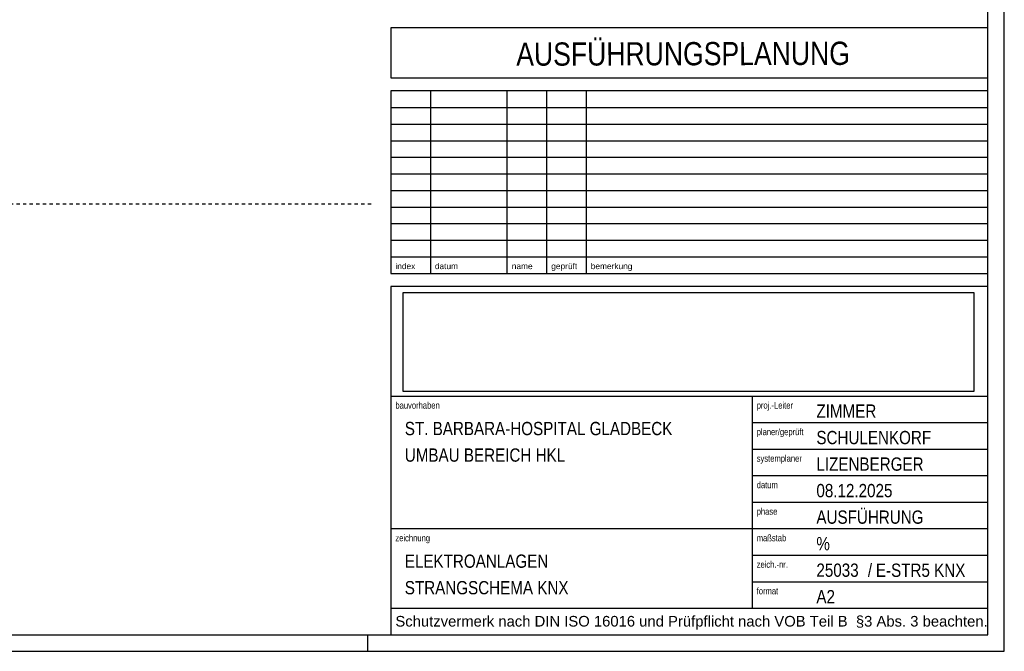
# Model space of a CAD drawing. Header units: millimetres. Extents: x -1800 to 57600, y -500 to 41500.
# Tile 3 of 4: x 27900 to 57600, y -500 to 18550. Entities that reach past the tile are written whole.
import ezdxf
from ezdxf.enums import TextEntityAlignment as Align

# ---------------------------------------------------------------- set-up
doc = ezdxf.new("R2010")
doc.units = ezdxf.units.MM
doc.linetypes.add('DDS_LT3', pattern=[200, 100, -100])
for name, color, linetype in [('A_Titelfeld_Stempel', 7, 'Continuous'), ('ITB_XXX_Layout Rahmen', 18, 'Continuous'), ('ITB_XXX_Layout Titelfeld Stempel', 18, 'Continuous'), ('ITB_XXX_Schemata Bereiche', 7, 'Continuous')]:
    doc.layers.add(name, color=color, linetype=linetype)
doc.styles.add('Arial', font='txt', dxfattribs={"height": 0.2})
doc.styles.add('Arial Narrow', font='txt', dxfattribs={"height": 0.2})
picture_1 = doc.add_image_def('image1.png', size_in_pixel=(1900, 330))

# ---------------------------------------------------------------- blocks, each defined once
blk = doc.blocks.new('Blätter-ID-30-217-227-236')
at = {"layer": 'ITB_XXX_Layout Rahmen', "color": 7, "lineweight": 25}
blk.add_line((38400, -500), (38400, 0), dxfattribs=at)
for points in [[(-1800, 41500), (-1800, -500), (57600, -500), (57600, 41500), (-1800, 41500)], [(0, 41000), (0, 0), (57100, 0), (57100, 41000), (0, 41000)]]:
    blk.add_lwpolyline(points, dxfattribs=at)
blk = doc.blocks.new('Schriftfeld-ID-30-217-227-239')
at = {"layer": 'ITB_XXX_Layout Titelfeld Stempel', "color": 7, "lineweight": 30}
for points in [[(0, 18300), (0, 16800), (18000, 16800), (18000, 18300), (0, 18300)], [(0, 10900), (18000, 10900), (18000, 16400), (0, 16400), (0, 10900)], [(1200, 10900), (1200, 16400)], [(3500, 10900), (3500, 16400)], [(4700, 10900), (4700, 16400)], [(5900, 10900), (5900, 16400)], [(0, 15900), (18000, 15900)], [(0, 15400), (18000, 15400)], [(0, 14900), (18000, 14900)], [(0, 14400), (18000, 14400)], [(0, 13900), (18000, 13900)], [(0, 13400), (18000, 13400)], [(0, 12900), (18000, 12900)], [(0, 12400), (18000, 12400)], [(0, 11900), (18000, 11900)], [(0, 11400), (18000, 11400)], [(0, 0), (18000, 0), (18000, 10500), (0, 10500), (0, 0)], [(0, 7200), (18000, 7200)], [(10900, 800), (10900, 7200)], [(10900, 6400), (18000, 6400)], [(10900, 5600), (18000, 5600)], [(10900, 4800), (18000, 4800)], [(10900, 4000), (18000, 4000)], [(0, 3200), (18000, 3200)], [(10900, 2400), (18000, 2400)], [(10900, 1600), (18000, 1600)], [(0, 800), (18000, 800)]]:
    blk.add_lwpolyline(points, dxfattribs=at)
at = {"layer": 'A_Titelfeld_Stempel', "color": 7, "lineweight": 30, "style": 'Arial Narrow', "width": 0.999948}
blk.add_text('AUSFÜHRUNGSPLANUNG', height=700, rotation=0.1536, dxfattribs=at).set_placement((3779, 17160), (13845, 17187), align=Align.FIT)
at = {"layer": 'A_Titelfeld_Stempel', "color": 7, "lineweight": 30, "style": 'Arial Narrow'}
for s, width, p, p2 in [('ZIMMER', 0.999827, (12832, 6547), (14639, 6547)), ('ST. BARBARA-HOSPITAL GLADBECK', 1.000092, (416, 6019), (8487, 6019)), ('SCHULENKORF', 0.999943, (12832, 5747), (16293, 5747)), ('UMBAU BEREICH HKL', 1.000026, (416, 5219), (5253, 5219)), ('LIZENBERGER', 1.000017, (12832, 4947), (16065, 4947)), ('08.12.2025', 0.999343, (12832, 4147), (15125, 4147)), ('AUSFÜHRUNG', 0.999966, (12832, 3347), (16063, 3347)), ('%', 0.99941, (12832, 2547), (13239, 2547)), ('ELEKTROANLAGEN', 0.99995, (416, 2019), (4745, 2019)), ('25033', 0.999169, (12832, 1747), (14106, 1747)), ('E-STR5 KNX', 1.000074, (14626, 1745), (17325, 1745)), ('STRANGSCHEMA KNX', 1.00004, (416, 1219), (5354, 1219)), ('A2', 0.999779, (12832, 947), (13392, 947))]:
    blk.add_text(s, height=400, dxfattribs=dict(at, width=width)).set_placement(p, p2, align=Align.FIT)
at = {"layer": 'ITB_XXX_Layout Titelfeld Stempel', "color": 7, "lineweight": 30}
for s, height, style, width, p, p2 in [('index', 180, 'Arial', 1.001109, (132, 11027), (734, 11027)), ('datum', 180, 'Arial', 1.000947, (1323, 11027), (2022, 11027)), ('name', 180, 'Arial', 1.001015, (3644, 11027), (4273, 11027)), ('geprüft', 180, 'Arial', 1.000978, (4834, 11027), (5617, 11027)), ('bemerkung', 180, 'Arial', 1.001015, (6025, 11027), (7283, 11027)), ('bauvorhaben', 200, 'Arial Narrow', 0.999189, (132, 6819), (1470, 6819)), ('proj.-Leiter', 200, 'Arial Narrow', 0.999629, (11031, 6819), (12126, 6819)), ('planer/geprüft', 200, 'Arial Narrow', 0.999506, (11031, 6019), (12445, 6019)), ('systemplaner', 200, 'Arial Narrow', 0.999308, (11031, 5219), (12393, 5219)), ('datum', 200, 'Arial Narrow', 0.999369, (11031, 4419), (11668, 4419)), ('phase', 200, 'Arial Narrow', 0.999134, (11031, 3619), (11655, 3619)), ('zeichnung', 200, 'Arial Narrow', 0.999202, (132, 2819), (1177, 2819)), ('maßstab', 200, 'Arial Narrow', 0.999454, (11031, 2819), (11922, 2819)), ('zeich.-nr.', 200, 'Arial Narrow', 0.999522, (11031, 2019), (11973, 2019)), ('/', 400, 'Arial Narrow', 1.00074, (14384, 1747), (14512, 1747)), ('format', 200, 'Arial Narrow', 0.999594, (11031, 1219), (11680, 1219)), ('Schutzvermerk nach DIN ISO 16016 und Prüfpflicht nach VOB Teil B  §3 Abs. 3 beachten.', 320, 'Arial', 1.000888, (132, 247), (17999, 247))]:
    blk.add_text(s, height=height, dxfattribs=dict(at, style=style, width=width)).set_placement(p, p2, align=Align.FIT)
at = {"layer": 'A_Titelfeld_Stempel', "color": 7, "lineweight": 30}
image = blk.add_image(picture_1, insert=(367, 7334), size_in_units=(17209, 2989), dxfattribs=at)
image.dxf.flags = 7

msp = doc.modelspace()

# ---------------------------------------------------------------- linework, layer by layer
at = {"layer": 'ITB_XXX_Schemata Bereiche', "color": 7, "linetype": 'DDS_LT3', "lineweight": 30}
msp.add_lwpolyline([(0, 13000), (38600, 13000)], dxfattribs=at)

# ---------------------------------------------------------------- block references
at = {"layer": 'A_Titelfeld_Stempel', "color": 7, "lineweight": 30}
msp.add_blockref('Schriftfeld-ID-30-217-227-239', (39100, 0), dxfattribs=at)
at = {"layer": 'ITB_XXX_Layout Rahmen', "color": 7, "lineweight": 25}
msp.add_blockref('Blätter-ID-30-217-227-236', (0, 0), dxfattribs=at)

doc.saveas('drawing.dxf')
